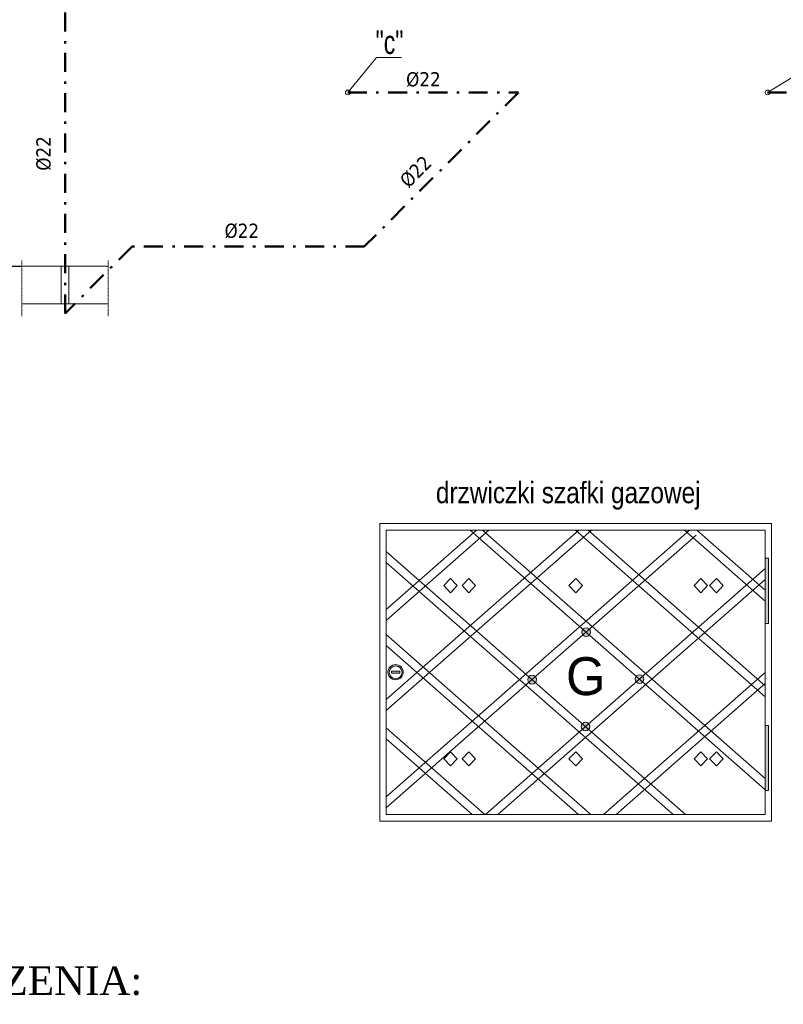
# Model space of a CAD drawing. Extents: x 33706 to 249013, y -74890 to 17912.
# Tile 96 of 175: x 122211 to 123017, y -39737 to -38698. Entities that reach past the tile are written whole.
import ezdxf

# ---------------------------------------------------------------- set-up
doc = ezdxf.new("R2010")
doc.units = 0
doc.header["$MEASUREMENT"] = 0
doc.linetypes.add('ACAD_ISO03W100', pattern=[30, 12, -18])
doc.linetypes.add('DASHDOT', pattern=[8.5, 4, -2, 0.5, -2])
for name, color, linetype, lineweight in [('drzwi - nowe', 254, 'Continuous', 9), ('inst-gaz-rury', 50, 'Continuous', 50), ('URZADZANIA', 3, 'Continuous', 15), ('urzadzenia', 6, 'Continuous', 15), ('wymiar', 3, 'Continuous', 13), ('WYMIARKI', 250, 'Continuous', 13)]:
    doc.layers.add(name, color=color, linetype=linetype, lineweight=lineweight)
doc.layers.add('wymiary', color=2, linetype='Continuous')
doc.styles.get("Standard").update_dxf_attribs({"font": 'ARIALN.TTF'})
doc.styles.add('WYMIAR', font='simplex.shx', dxfattribs={"width": 0.85, "height": 30})

msp = doc.modelspace()

# ---------------------------------------------------------------- hatches: boundary and pattern name
at = {"layer": 'drzwi - nowe'}
h = msp.add_hatch(color=256, dxfattribs=at)
h.paths.add_polyline_path([(123001.7, -39266.4), (122998.1, -39266.4), (122998.1, -39335.2), (123001.7, -39335.2)])
h.paths.add_polyline_path([(123001.7, -39442.9), (122998.1, -39442.9), (122998.1, -39511.7), (123001.7, -39511.7)])
h = msp.add_hatch(color=256, dxfattribs=at)
h.paths.add_polyline_path([(122748.6, -39391.5), (122752.1, -39394.6), (122755.5, -39391.5, 0.452414)])
h.paths.add_polyline_path([(122755.5, -39391.5), (122752.1, -39394.6), (122755.5, -39397.6, 0.182248), (122756.7, -39394.6, 0.182248)])
h.paths.add_polyline_path([(122748.6, -39391.5, 0.182248), (122747.4, -39394.6, 0.182248), (122748.6, -39397.6), (122752.1, -39394.6)])
h.paths.add_polyline_path([(122752.1, -39394.6), (122748.6, -39397.6, 0.452414), (122755.5, -39397.6)])
h.paths.add_polyline_path([(122805, -39441.1), (122808.4, -39444.1), (122811.9, -39441.1, 0.452414)])
h.paths.add_polyline_path([(122805, -39441.1, 0.182248), (122803.8, -39444.1, 0.182248), (122805, -39447.2), (122808.4, -39444.1)])
h.paths.add_polyline_path([(122811.9, -39447.2), (122808.4, -39444.1), (122805, -39447.2, 0.452414)])
h.paths.add_polyline_path([(122811.9, -39441.1), (122808.4, -39444.1), (122811.9, -39447.2, 0.182248), (122813, -39444.1, 0.182248)])
h.paths.add_polyline_path([(122868.9, -39397), (122865.4, -39394), (122862, -39397, 0.452414)])
h.paths.add_polyline_path([(122865.4, -39394), (122862, -39390.9, 0.182248), (122860.8, -39394, 0.182248), (122862, -39397)])
h.paths.add_polyline_path([(122868.9, -39390.9), (122865.4, -39394), (122868.9, -39397, 0.182248), (122870.1, -39394, 0.182248)])
h.paths.add_polyline_path([(122868.9, -39390.9, 0.452414), (122862, -39390.9), (122865.4, -39394)])
h.paths.add_polyline_path([(122812.5, -39341.4, 0.452414), (122805.6, -39341.4), (122809.1, -39344.4)])
h.paths.add_polyline_path([(122813.7, -39344.4, 0.182248), (122812.5, -39341.4), (122809.1, -39344.4), (122812.5, -39347.5, 0.182248)])
h.paths.add_polyline_path([(122809.1, -39344.4), (122805.6, -39347.5, 0.452414), (122812.5, -39347.5)])
h.paths.add_polyline_path([(122809.1, -39344.4), (122805.6, -39341.4, 0.182248), (122804.5, -39344.4, 0.182248), (122805.6, -39347.5)])
h = msp.add_hatch(color=256, dxfattribs=at)
h.paths.add_polyline_path([(122600, -39386.7, 1), (122616.1, -39386.7, 1)])
h.paths.add_polyline_path([(122614.9, -39386.8, -1), (122601.4, -39386.8, -1)], flags=16)
h.paths.add_polyline_path([(122612.4, -39385.8), (122612.4, -39387.6), (122603.7, -39387.6), (122603.7, -39385.8)], flags=0)

# ---------------------------------------------------------------- linework, layer by layer
msp.add_line((122108.5, -38958.1), (122213.7, -38958.1))
for p, q in [((122591.5, -39543.9), (122591.5, -39229.8)), ((122591.5, -39229.8), (123004.7, -39229.8)), ((123004.7, -39543.9), (123004.7, -39229.8)), ((122598.1, -39236.8), (122998.1, -39236.8)), ((122598.1, -39536.8), (122598.1, -39236.8)), ((122918.3, -39236.8), (122598.1, -39518.4)), ((122814.7, -39236.8), (122598.1, -39427.3)), ((122801.6, -39236.8), (122598.1, -39415.7)), ((122706.4, -39236.8), (122598.1, -39332.1)), ((122693.3, -39236.8), (122598.1, -39320.6)), ((122686.7, -39236.8), (122997.8, -39510.4)), ((122699.8, -39236.8), (122998.1, -39499)), ((122798, -39236.8), (122998.1, -39412.7)), ((122811.2, -39236.8), (122998.1, -39401.1)), ((122912.9, -39236.8), (122998.1, -39311.7)), ((122926, -39236.8), (122998.1, -39300.2)), ((122998.1, -39236.8), (122998.1, -39536.8)), ((122925.4, -39242.2), (122598.1, -39529.9)), ((122598.1, -39259.2), (122913.9, -39536.8)), ((122598.1, -39270.8), (122900.8, -39536.8)), ((122998.1, -39277.4), (122702.9, -39536.8)), ((122666, -39288), (122658.9, -39295.4)), ((122666, -39288), (122673.1, -39295.4)), ((122685.3, -39288), (122678.2, -39295.4)), ((122685.3, -39288), (122692.4, -39295.4)), ((122998.1, -39289), (122716.1, -39536.8)), ((122798.1, -39288), (122790.9, -39295.4)), ((122798.1, -39288), (122805.2, -39295.4)), ((122930.1, -39288), (122923, -39295.4)), ((122930.1, -39288), (122937.3, -39295.4)), ((122946.6, -39288), (122939.4, -39295.4)), ((122946.6, -39288), (122953.7, -39295.4)), ((122666, -39302.8), (122658.9, -39295.4)), ((122666, -39302.8), (122673.1, -39295.4)), ((122685.3, -39302.8), (122678.2, -39295.4)), ((122685.3, -39302.8), (122692.4, -39295.4)), ((122798.1, -39302.8), (122790.9, -39295.4)), ((122798.1, -39302.8), (122805.2, -39295.4)), ((122930.1, -39302.8), (122923, -39295.4)), ((122930.1, -39302.8), (122937.3, -39295.4)), ((122946.6, -39302.8), (122939.4, -39295.4)), ((122946.6, -39302.8), (122953.7, -39295.4)), ((122598.1, -39347), (122814.1, -39536.8)), ((122598.1, -39358.5), (122800.9, -39536.8)), ((122998.1, -39386.9), (122827.5, -39536.8)), ((122998.1, -39398.5), (122840.7, -39536.8)), ((122598.1, -39445.4), (122702.1, -39536.8)), ((122598.1, -39456.9), (122689, -39536.8)), ((122666, -39470.9), (122658.9, -39478.3)), ((122666, -39485.6), (122658.9, -39478.3)), ((122666, -39470.9), (122673.1, -39478.3)), ((122666, -39485.6), (122673.1, -39478.3)), ((122685.3, -39470.9), (122678.2, -39478.3)), ((122685.3, -39485.6), (122678.2, -39478.3)), ((122685.3, -39470.9), (122692.4, -39478.3)), ((122685.3, -39485.6), (122692.4, -39478.3)), ((122798.1, -39470.9), (122790.9, -39478.3)), ((122798.1, -39485.6), (122790.9, -39478.3)), ((122798.1, -39470.9), (122805.2, -39478.3)), ((122798.1, -39485.6), (122805.2, -39478.3)), ((122930.1, -39470.9), (122923, -39478.3)), ((122930.1, -39485.6), (122923, -39478.3)), ((122930.1, -39470.9), (122937.3, -39478.3)), ((122930.1, -39485.6), (122937.3, -39478.3)), ((122946.6, -39470.9), (122939.4, -39478.3)), ((122946.6, -39485.6), (122939.4, -39478.3)), ((122946.6, -39470.9), (122953.7, -39478.3)), ((122946.6, -39485.6), (122953.7, -39478.3)), ((122998.1, -39536.8), (122598.1, -39536.8)), ((122591.5, -39543.9), (123004.7, -39543.9))]:
    msp.add_line(p, q, dxfattribs=at)
for points in [[(122998.1, -39266.4), (123001.7, -39266.4), (123001.7, -39335.2), (122998.1, -39335.2)], [(122603.7, -39385.8), (122612.4, -39385.8), (122612.4, -39387.6), (122603.7, -39387.6)], [(122998.1, -39511.7), (123001.7, -39511.7), (123001.7, -39442.9), (122998.1, -39442.9)]]:
    msp.add_lwpolyline(points, close=True, dxfattribs=at)
for centre, radius in [((122809.1, -39344.4), 4.62), ((122608.1, -39386.7), 8.06), ((122608.1, -39386.8), 6.78), ((122752.1, -39394.6), 4.62), ((122865.4, -39394), 4.62), ((122808.4, -39444.1), 4.62)]:
    msp.add_circle(centre, radius, dxfattribs=at)
at = {"layer": 'inst-gaz-rury', "linetype": 'DASHDOT', "ltscale": 5}
for p, q in [((122259.3, -39008.1), (122259.3, -38688.1)), ((122557.7, -38774.8), (122737.7, -38774.8)), ((122737.7, -38774.8), (122575.1, -38937.4)), ((123000.6, -38774.8), (123165.6, -38774.8)), ((122330.1, -38937.4), (122259.3, -39008.1)), ((122575.1, -38937.4), (122330.1, -38937.4))]:
    msp.add_line(p, q, dxfattribs=at)
at = {"layer": 'urzadzenia', "linetype": 'Continuous'}
for p, q in [((122255.3, -38998.1), (122255.3, -38958.1)), ((122263.3, -38998.1), (122263.3, -38958.1))]:
    msp.add_line(p, q, dxfattribs=at)
at = {"layer": 'urzadzenia'}
for centre in [(122557.7, -38774.8), (122557.7, -38774.8), (123000.6, -38774.8), (123000.6, -38774.8)]:
    msp.add_circle(centre, 2.49, dxfattribs=at)
at = {"layer": 'wymiar', "linetype": 'ACAD_ISO03W100', "ltscale": 0.005}
for p, q in [((122213.7, -38952.3), (122213.7, -39010.8)), ((122304.9, -38952.3), (122304.9, -39010.8))]:
    msp.add_line(p, q, dxfattribs=at)
at = {"layer": 'wymiar', "linetype": 'Continuous'}
for p, q in [((122213.7, -38958.1), (122304.9, -38958.1)), ((122213.7, -38998.1), (122304.9, -38998.1))]:
    msp.add_line(p, q, dxfattribs=at)
at = {"layer": 'WYMIARKI', "ltscale": 50}
for p, q in [((122557.7, -38774.8), (122588.1, -38737.9)), ((122588.1, -38737.9), (122614.4, -38737.9)), ((123000.6, -38774.8), (123053.4, -38742.6))]:
    msp.add_line(p, q, dxfattribs=at)

# ---------------------------------------------------------------- texts
at = {"layer": 'drzwi - nowe', "insert": (122787.9, -39411.5), "char_height": 40, "width": 63.248, "attachment_point": 7}
msp.add_mtext('{\\fVani|b0|i0|c0|p34;G}', dxfattribs=at)
at = {"layer": 'URZADZANIA', "linetype": 'ACAD_ISO03W100', "ltscale": 500, "insert": (122616.4, -38709.2), "char_height": 25, "width": 533.271, "attachment_point": 3, "style": 'WYMIAR'}
msp.add_mtext('{\\fArial Narrow|b0|i0|c238|p0;"c"}', dxfattribs=at)
at = {"layer": 'WYMIARKI', "attachment_point": 1}
for s, insert, char_height, width in [('{\\fTahoma|b0|i0|c238|p8;%%c22}', (122619.2, -38753.4), 15, 253.75), ('{\\fTahoma|b0|i0|c238|p8;%%c22}', (122427.6, -38913.3), 15, 253.75), ('{\\fArial Narrow|b0|i0|c238|p0;drzwiczki szafki gazowej}', (122650.6, -39185.9), 22.5, 949.197)]:
    msp.add_mtext(s, dxfattribs=dict(at, insert=insert, char_height=char_height, width=width))
at = {"layer": 'WYMIARKI', "char_height": 15, "width": 253.75, "attachment_point": 1}
for insert, rotation in [((122229, -38857.4), 90), ((122611, -38865.8), 45)]:
    msp.add_mtext('{\\fTahoma|b0|i0|c238|p8;%%c22}', dxfattribs=dict(at, insert=insert, rotation=rotation))
at = {"layer": 'wymiary', "linetype": 'Continuous', "insert": (122036.3, -39697.3), "char_height": 30, "width": 1690.592, "attachment_point": 1}
msp.add_mtext('{\\fTimes New Roman|b0|i0|c238|p18;OZNACZENIA:\\PKG4p-1, ..., KG4p-5 - istn. typowa kuchenka gazowa 4-palnikowa;\\PN1, ..., N5. - nawiew; typowy nawietrzak okienny w ramie okna \\P                     lub nawietrzak podokienny F=150cm2;\\PW1i. - istn. kanał went. %%c110, z wyrzutnią ścienną, went. mech. wyciągową;\\PW2i, W3i. - istn. kanał went. murowany z kratką went. 14x21cm pod stropem; \\PW5. - proj. kanał went. %%c110, z wyrzutnią ścienną, went. mech. wyciągową;\\PGM-1, GM-2, GM-3, GM-5. - gazomierz miechowy G-1,6;\\PGM-4a*, GM-4b* - zaślepione podejście do gazomierza, rozstaw króćców 130mm.\\P\\PPrzewody gazowe od gazomierza do odbiorników gazowych wykonać z rur stalowych bez szwu łączonych przez spawanie lub z rur miedzianych łączonych lutem twardym lub poprzez połączenia zaciskowe. Prowadzić górą po ścianie.\\POd kurka głównego do gazomerzy instalacja wykonana bezwględnie z rur stalowych spawanych.\\PPrzy przejściach przewodów przez przegrody budowlane zastosować tuleje ochronne z wypełnieniem kitem plastycznym.}', dxfattribs=at)

doc.saveas('drawing.dxf')
